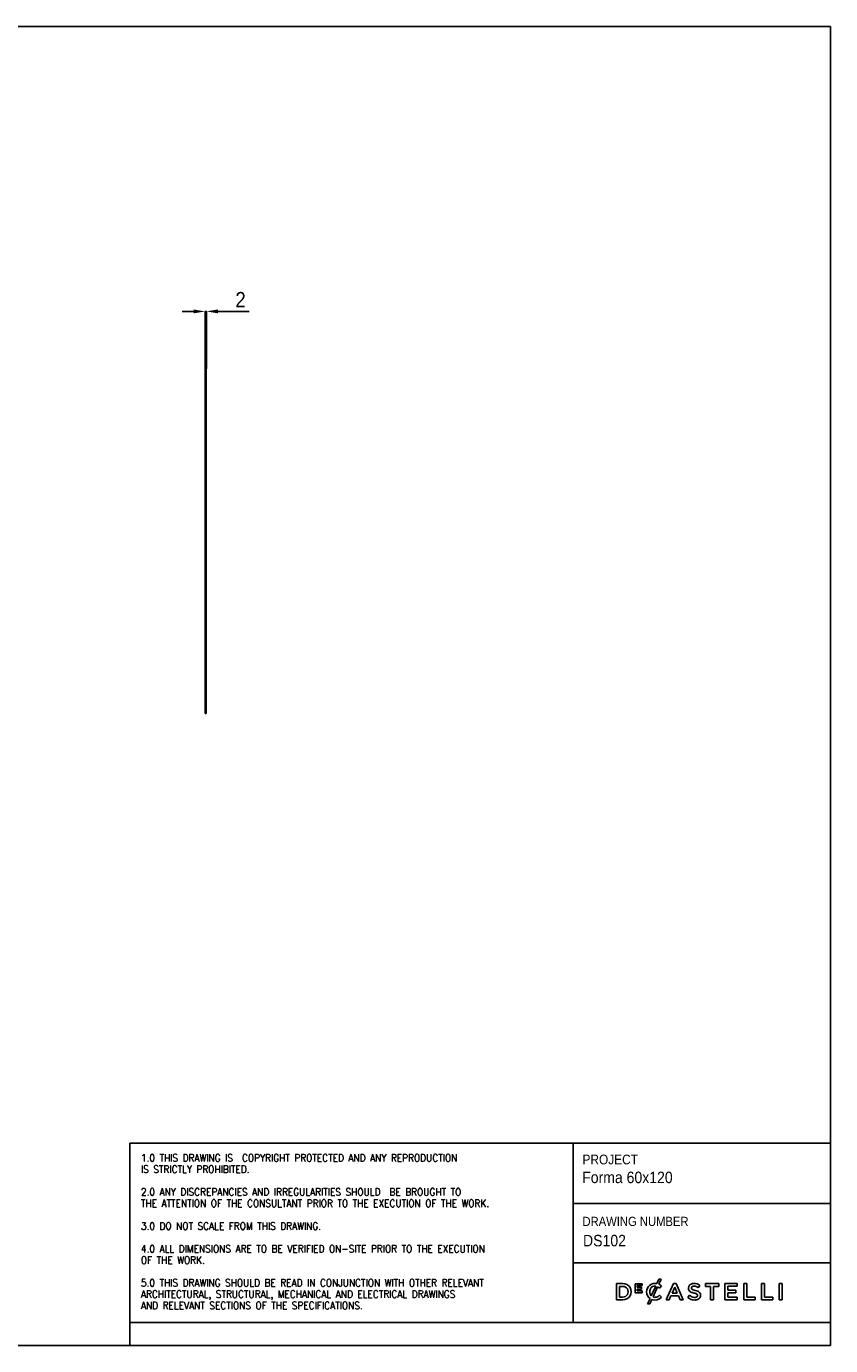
# Model space of a CAD drawing. Header units: millimetres. Extents: x 6 to 3286, y 23 to 2319.
# Tile 2 of 2: x 1887 to 3286, y 23 to 2319. Entities that reach past the tile are written whole.
import ezdxf

# ---------------------------------------------------------------- set-up
doc = ezdxf.new("R2010")
doc.units = ezdxf.units.MM
doc.header["$LTSCALE"] = 10
doc.header["$PDSIZE"] = -1
doc.linetypes.add('SLD-Solido', pattern=[0])
for name, color, linetype in [('NOTE', 3, 'SLD-Solido'), ('QUOTE', 1, 'SLD-Solido'), ('SCHIZZI', 9, 'Continuous')]:
    doc.layers.add(name, color=color, linetype=linetype)
doc.styles.add('SLDTEXTSTYLE0', font='Gothic.ttf', dxfattribs={"width": 0.913})
doc.styles.add('SLDTEXTSTYLE1', font='romans__.ttf', dxfattribs={"width": 0.893})
doc.dimstyles.new('SLDDIMSTYLE1', dxfattribs={"dimtxt": 26.458333, "dimasz": 20, "dimexe": 0, "dimexo": 0.0625, "dimgap": 6.614583, "dimtad": 1, "dimdec": 1, "dimrnd": 1e-09, "dimzin": 12, "dimdsep": 46, "dimtxsty": 'SLDTEXTSTYLE0', "dimsah": 1, "dimcen": 0.09, "dimadec": 0, "dimazin": 3, "dimtfac": 1, "dimtdec": 1, "dimtmove": 0, "dimatfit": 0, "dimfxl": 0, "dimfrac": 2, "dimtolj": 1, "dimtzin": 12, "dimarcsym": 0})

# ---------------------------------------------------------------- blocks, each defined once
blk = doc.blocks.new('_D_2')
at = {"layer": 'Defpoints', "color": 0}
for p in [(2199.9, 1822.6), (2197.9, 1722.6), (2199.9, 1722.6)]:
    blk.add_point(p, dxfattribs=at)
at = {"layer": 'QUOTE', "color": 0, "lineweight": -2}
for p, q in [((2177.9, 1822.6), (2157.9, 1822.6)), ((2197.9, 1722.7), (2197.9, 1822.6)), ((2197.9, 1822.6), (2199.9, 1822.6)), ((2199.9, 1722.7), (2199.9, 1822.6)), ((2219.9, 1822.6), (2274.2, 1822.6))]:
    blk.add_line(p, q, dxfattribs=at)
at = {"layer": 'QUOTE', "color": 0}
for points in [[(2177.9, 1826), (2177.9, 1819.3), (2197.9, 1822.6)], [(2219.9, 1826), (2219.9, 1819.3), (2199.9, 1822.6)]]:
    blk.add_solid(points, dxfattribs=at)
at = {"layer": 'QUOTE', "color": 0, "insert": (2259.4, 1856.4), "char_height": 26.46, "attachment_point": 2, "style": 'SLDTEXTSTYLE0'}
blk.add_mtext('\\A1;2', dxfattribs=at)

msp = doc.modelspace()

# ---------------------------------------------------------------- linework, layer by layer
for p, q in [((2197.85, 1722.63), (2197.85, 1122.63)), ((2197.85, 1722.63), (2199.85, 1722.63)), ((2199.85, 1722.63), (2199.85, 1122.63)), ((2197.85, 1122.63), (2199.85, 1122.63))]:
    msp.add_line(p, q)
at = {"layer": 'SCHIZZI'}
msp.add_line((3286.12, 2318.68), (6.28, 2318.68), dxfattribs=at)
at = {"layer": 'SCHIZZI', "color": 7}
for p, q in [((3286.28, 22.68), (3286.12, 2318.68)), ((2066.73, 374.88), (2066.73, 62.68)), ((2066.73, 374.88), (3286.25, 374.88)), ((2838.07, 374.88), (2838.07, 62.68)), ((2838.07, 270.24), (3286.26, 270.24)), ((2838.07, 166.51), (3286.27, 166.51)), ((2987.34, 138.08), (2983.95, 130.63)), ((2991.25, 138.08), (2987.34, 138.08)), ((2987.37, 129.55), (2991.25, 138.08)), ((2924.44, 130.59), (2913.9, 130.59)), ((2913.9, 130.59), (2913.9, 102.41)), ((2919.08, 107.15), (2919.08, 125.84)), ((2919.08, 125.84), (2924.44, 125.84)), ((2958.08, 130.39), (2946.28, 130.39)), ((2946.28, 130.39), (2946.28, 114.76)), ((2949.7, 124.16), (2949.7, 127.34)), ((2949.7, 127.34), (2958.08, 127.34)), ((2957.07, 124.16), (2949.7, 124.16)), ((2949.7, 121.1), (2957.07, 121.1)), ((2949.7, 117.82), (2949.7, 121.1)), ((2958.19, 117.82), (2949.7, 117.82)), ((2957.07, 121.1), (2957.07, 124.16)), ((2958.08, 127.34), (2958.08, 130.39)), ((2958.19, 114.76), (2958.19, 117.82)), ((2966.06, 116.36), (2966.06, 116.42)), ((2981.87, 126.19), (2974.21, 109.39)), ((2977.2, 107.36), (2985.26, 125.07)), ((2988.37, 122.75), (2991.7, 126.59)), ((2991.7, 126.59), (2991.6, 126.68)), ((3012.62, 130.79), (3000.22, 102.41)), ((3010.33, 113.77), (3014.91, 124.43)), ((3017.35, 130.79), (3012.62, 130.79)), ((3014.91, 124.43), (3019.52, 113.77)), ((3017.38, 130.7), (3017.35, 130.79)), ((3029.75, 102.41), (3017.38, 130.7)), ((3055.99, 123.52), (3058.78, 127.45)), ((3091.54, 130.59), (3068.62, 130.59)), ((3068.62, 130.59), (3068.62, 125.77)), ((3068.62, 125.77), (3077.47, 125.77)), ((3077.47, 125.77), (3077.47, 102.41)), ((3082.69, 102.41), (3082.69, 125.77)), ((3082.69, 125.77), (3091.54, 125.77)), ((3091.54, 125.77), (3091.54, 130.59)), ((3123.39, 130.59), (3102.42, 130.59)), ((3102.42, 130.59), (3102.42, 102.41)), ((3107.61, 118.95), (3107.61, 125.92)), ((3107.61, 125.92), (3123.39, 125.92)), ((3121.6, 118.95), (3107.61, 118.95)), ((3121.6, 114.29), (3121.6, 118.95)), ((3123.39, 125.92), (3123.39, 130.59)), ((3140.29, 130.59), (3135.11, 130.59)), ((3135.11, 130.59), (3135.11, 102.41)), ((3140.29, 107.15), (3140.29, 130.59)), ((3170.94, 130.59), (3165.76, 130.59)), ((3165.76, 130.59), (3165.76, 102.41)), ((3170.94, 107.15), (3170.94, 130.59)), ((3196.69, 130.59), (3196.69, 102.41)), ((3201.88, 130.59), (3196.69, 130.59)), ((3201.88, 102.41), (3201.88, 130.59)), ((2913.9, 102.41), (2924.44, 102.41)), ((2924.44, 107.15), (2919.08, 107.15)), ((2946.28, 114.76), (2958.19, 114.76)), ((2971.99, 104.53), (2967.77, 95.26)), ((2967.77, 95.26), (2971.69, 95.26)), ((2971.69, 95.26), (2975.15, 102.86)), ((2991.9, 107.01), (2988.56, 110.39)), ((2991.8, 106.92), (2991.9, 107.01)), ((3000.22, 102.41), (3005.55, 102.41)), ((3005.55, 102.41), (3008.42, 109.14)), ((3008.42, 109.14), (3021.43, 109.14)), ((3019.52, 113.77), (3010.33, 113.77)), ((3021.43, 109.14), (3024.26, 102.41)), ((3024.26, 102.41), (3029.75, 102.41)), ((3040.99, 110.25), (3037.86, 106.53)), ((3077.47, 102.41), (3082.69, 102.41)), ((3102.42, 102.41), (3123.59, 102.41)), ((3107.61, 114.29), (3121.6, 114.29)), ((3107.61, 107.07), (3107.61, 114.29)), ((3123.59, 107.07), (3107.61, 107.07)), ((3123.59, 102.41), (3123.59, 107.07)), ((3135.11, 102.41), (3154.96, 102.41)), ((3154.96, 107.15), (3140.29, 107.15)), ((3154.96, 102.41), (3154.96, 107.15)), ((3165.76, 102.41), (3185.62, 102.41)), ((3185.62, 107.15), (3170.94, 107.15)), ((3185.62, 102.41), (3185.62, 107.15)), ((3196.69, 102.41), (3201.88, 102.41)), ((2066.73, 62.68), (2066.73, 22.68)), ((2066.73, 62.68), (3286.27, 62.68)), ((6.28, 22.68), (3286.28, 22.68))]:
    msp.add_line(p, q, dxfattribs=at)
for centre, radius, start, end in [((2925.2, 116.5), 14.11, 266.90157, 93.09843), ((2924.64, 116.5), 9.35, 268.76628, 91.23372), ((2980.51, 116.59), 14.46, 76.24523, 180.89091), ((2980.83, 116.36), 14.77, 180, 233.25786), ((2982.28, 116.58), 10.81, 153.58432, 221.73663), ((2980.49, 117.47), 8.82, 81.04863, 153.58432), ((2978.14, 112.26), 14.65, 45.72598, 60.90731), ((2981.09, 115.71), 15.2, 45.71394, 65.58709), ((3048.01, 122.57), 9.09, 162.43966, 192.31941), ((3045.05, 121.76), 6.02, 190.78984, 232.66765), ((3046.77, 122.7), 7.87, 114.63446, 160.64301), ((3048.18, 125.86), 11.18, 232.66765, 251.27083), ((3048.46, 119.02), 11.92, 89.50788, 114.63446), ((3047.18, 123.14), 3.13, 146.85935, 193.31029), ((3046.68, 123.02), 2.62, 193.31029, 230.56735), ((3047.74, 122.2), 4.14, 98.98092, 140.32353), ((3053.33, 138.9), 25.19, 249.70068, 255.51463), ((3049.1, 126.31), 6.7, 232.44778, 252.59774), ((3048.55, 117.11), 9.3, 77.54474, 98.98092), ((3057.61, 149.71), 31.59, 250.55867, 257.31246), ((3048.68, 114.08), 16.86, 72.44471, 90.39732), ((3047.31, 112.69), 13.88, 51.25781, 76.47292), ((3046.35, 98.39), 20.95, 64.63254, 78.09895), ((3047.99, 113.43), 17.69, 52.42183, 70.96437), ((3052.47, 110.3), 7.57, 28.77124, 67.85987), ((2980.52, 117.06), 15.18, 249.30365, 318.58458), ((2980.68, 116.09), 9.4, 248.28377, 285.8766), ((2979.65, 118.67), 12.17, 287.21436, 317.11848), ((3049.45, 119.26), 17.21, 227.67997, 255.77334), ((3050.34, 119.93), 13.46, 225.98856, 252.68232), ((3049.64, 120.02), 18, 255.77334, 272.44794), ((3049.7, 117.86), 11.29, 252.68232, 275.6739), ((3043.68, 101.57), 13.36, 73.32325, 75.51463), ((3051.76, 130.22), 16.41, 254.99999, 258.29329), ((3043.7, 91.32), 23.31, 70.27129, 78.29329), ((3050.11, 113.89), 11.85, 271.47111, 299.92604), ((3050.38, 111.87), 5.26, 274.6813, 307.58878), ((3048.85, 105.23), 8.49, 58.43436, 71.28416), ((3051.88, 110.04), 2.81, 27.46177, 59.71525), ((3051.8, 109.88), 2.82, 309.48388, 346.59381), ((3051.25, 110.01), 3.39, 346.59381, 22.92671), ((3052.38, 109.94), 7.3, 299.92604, 337.37946), ((3050.53, 110.53), 9.23, 338.409, 21.69569)]:
    msp.add_arc(centre, radius, start, end, dxfattribs=at)

# ---------------------------------------------------------------- texts
at = {"layer": 'NOTE', "color": 7, "attachment_point": 1}
for s, insert, char_height, style in [('1.0 THIS DRAWING IS  COPYRIGHT PROTECTED AND ANY REPRODUCTION', (2086.02, 355.73), 12.8, 'SLDTEXTSTYLE1'), ('PROJECT', (2854.48, 355.08), 16.933, 'SLDTEXTSTYLE0'), ('IS STRICTLY PROHIBITED.', (2086.02, 335.98), 12.8, 'SLDTEXTSTYLE1'), ('Forma 60x120', (2853.95, 325.47), 20, 'SLDTEXTSTYLE0'), ('THE ATTENTION OF THE CONSULTANT PRIOR TO THE EXECUTION OF THE WORK.', (2086.02, 276.71), 12.8, 'SLDTEXTSTYLE1'), ('2.0 ANY DISCREPANCIES AND IRREGULARITIES SHOULD  BE BROUGHT TO ', (2086.02, 296.46), 12.8, 'SLDTEXTSTYLE1'), ('3.0 DO NOT SCALE FROM THIS DRAWING.', (2086.02, 237.2), 12.8, 'SLDTEXTSTYLE1'), ('DRAWING NUMBER', (2854.48, 246.85), 16, 'SLDTEXTSTYLE0'), (' DS102', (2848.64, 215.48), 20, 'SLDTEXTSTYLE0'), ('4.0 ALL DIMENSIONS ARE TO BE VERIFIED ON-SITE PRIOR TO THE EXECUTION ', (2086.02, 197.69), 12.8, 'SLDTEXTSTYLE1'), ('OF THE WORK.', (2086.02, 177.93), 12.8, 'SLDTEXTSTYLE1'), ('5.0 THIS DRAWING SHOULD BE READ IN CONJUNCTION WITH OTHER RELEVANT ', (2086.02, 138.42), 12.8, 'SLDTEXTSTYLE1'), ('ARCHITECTURAL, STRUCTURAL, MECHANICAL AND ELECTRICAL DRAWINGS ', (2086.02, 118.66), 12.8, 'SLDTEXTSTYLE1'), ('AND RELEVANT SECTIONS OF THE SPECIFICATIONS.', (2086.02, 98.91), 12.8, 'SLDTEXTSTYLE1')]:
    msp.add_mtext(s, dxfattribs=dict(at, insert=insert, char_height=char_height, style=style))

# ---------------------------------------------------------------- dimensions: what is measured, and where the dimension line sits
at = {"layer": 'QUOTE'}
dim = msp.add_linear_dim(base=(2199.85, 1822.63), p1=(2197.85, 1722.63), p2=(2199.85, 1722.63), dimstyle='SLDDIMSTYLE1', dxfattribs=at)
dim.commit()
dim.dimension.update_dxf_attribs({"geometry": '_D_2', "text_midpoint": (2259.38, 1822.63), "dimtype": 160})

doc.saveas('drawing.dxf')
